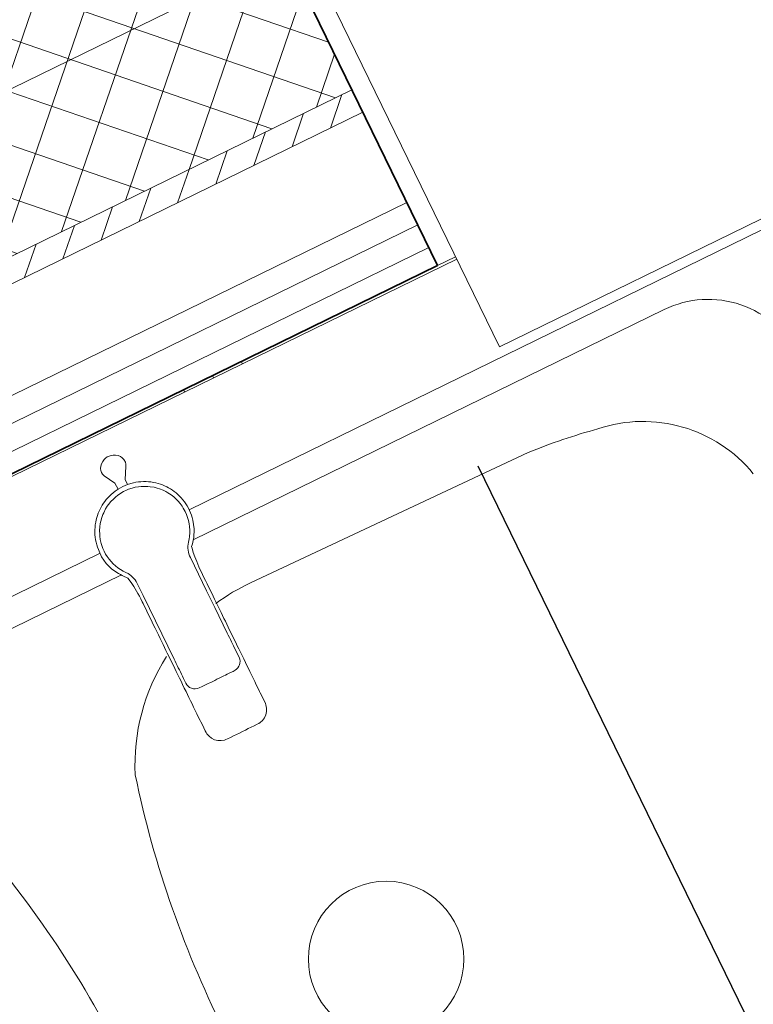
# Model space of a CAD drawing. Extents: x 6414462 to 20492237, y 5756825 to 17376351.
# Tile 37 of 127: x 6497753.689 to 6497754.055, y 5809737.607 to 5809738.097. Entities that reach past the tile are written whole.
import ezdxf

# ---------------------------------------------------------------- set-up
doc = ezdxf.new("R2010")
doc.units = 0
doc.linetypes.add('Kreska', pattern=[0.635, 0.3175, -0.3175])
doc.linetypes.add('Linia siatki', pattern=[2.2225, 1.27, -0.3175, 0.3175, -0.3175])
for name, color, linetype, lineweight in [('A-DETL-GENF', 7, 'Continuous', 5), ('A-GENM', 7, 'Continuous', 5), ('A-GLAZ', 7, 'Continuous', 5), ('A-WALL', 7, 'Continuous', 35), ('A-WALL-PATT', 7, 'Continuous', 35), ('G-ANNO-SYMB', 7, 'Continuous', 5), ('I-FURN', 7, 'Continuous', 5), ('P-SANR-FIXT', 7, 'Continuous', 5), ('S-GRID', 7, 'Continuous', 5)]:
    doc.layers.add(name, color=color, linetype=linetype, lineweight=lineweight)

# ---------------------------------------------------------------- blocks, each defined once
blk = doc.blocks.new('Modele ogólne 2 - Modele ogólne 1-9019300-__-00_00 Przyziemie PB')
at = {"layer": 'A-GENM'}
blk.add_line((63702.137, 66201.462), (63568.637, 66201.462), dxfattribs=at)
blk = doc.blocks.new('MEBLE szafka kuchenna doł - dzwiczki P-9019310-__-00_00 Przyziemie PB')
at = {"layer": 'I-FURN'}
for p, q in [((-29.987, 0.009), (-29.987, 0.139)), ((-28.387, 0.139), (-28.387, 0.009))]:
    blk.add_line(p, q, dxfattribs=at)
blk = doc.blocks.new('MEBLE szafka kuchenna doł - 3 szuflady-9019311-__-00_00 Przyziemie PB')
at = {"layer": 'I-FURN'}
blk.add_line((28.413, 0.009), (28.413, 0.139), dxfattribs=at)
blk = doc.blocks.new('Windows_S9000-Double-Vent-Window-with-Sashbars - O3 Windows_S9000-Double-Vent-Window-with-Sashbars 2-9090604-__-00_00 Przyziemie PB')
at = {"layer": 'A-GLAZ'}
for p, q in [((-69, -2.4), (-69, -23.4)), ((-69, -23.4), (69, -23.4))]:
    blk.add_line(p, q, dxfattribs=at)
blk = doc.blocks.new('Stainless steel double bowl kitchen sink - J - 870510901 - 870510901 Stainless Steel-9242415-__-00_00 Przyziemie PB')
at = {"layer": 'A-GENM'}
for p, q in [((-5.59, 0), (7.461, 0)), ((12.41, 0), (44.2, 0)), ((7.945, -1.434), (0.228, -1.434)), ((38.085, -1.434), (11.931, -1.434)), ((28.856, -4.85), (13.556, -4.615))]:
    blk.add_line(p, q, dxfattribs=at)
blk.add_circle((11.407, -24.434), 3.878, dxfattribs=at)
for centre, radius, start, end in [((38.085, -6.434), 5, 360, 90), ((13.402, -14.634), 10.021, 89.1206, 100.6217), ((26.269, -39.062), 34.31, 79.5365, 85.6768), ((31.562, -12.371), 7.111, 13.2947, 82.421), ((13.402, -14.634), 10.021, 121.3507, 156.7811), ((-54.695, -23.558), 52.117, 359.0368, 14.3011), ((54.695, -23.558), 52.117, 165.6989, 180.9632)]:
    blk.add_arc(centre, radius, start, end, dxfattribs=at)
blk = doc.blocks.new('Sanitary_Taps-Mixers_DURAVIT-AG_A-1-Single-lever-washbasin-mixer A11010 - A_1 Single lever washbasin mixer with pop-up waste - A11010001010-V16-__-00_00 Przyziemie PB')
at = {"layer": 'A-DETL-GENF'}
for p, q in [((-0.451, 3.983), (-0.535, 3.893)), ((-0.347, 4.057), (-0.451, 3.983)), ((-0.244, 4.108), (-0.347, 4.057)), ((-0.143, 4.142), (-0.244, 4.108)), ((-0.041, 4.159), (-0.143, 4.142)), ((0.058, 4.159), (-0.041, 4.159)), ((0.16, 4.142), (0.058, 4.159)), ((0.261, 4.108), (0.16, 4.142)), ((0.364, 4.057), (0.261, 4.108)), ((0.468, 3.983), (0.364, 4.057)), ((0.553, 3.893), (0.468, 3.983)), ((-0.631, 3.687), (-0.641, 3.584)), ((-0.641, 3.584), (-0.631, 3.481)), ((-0.596, 3.792), (-0.631, 3.687)), ((-0.631, 3.481), (-0.596, 3.376)), ((-0.535, 3.893), (-0.596, 3.792)), ((0.613, 3.792), (0.553, 3.893)), ((0.648, 3.687), (0.613, 3.792)), ((0.633, 3.429), (0.656, 3.533)), ((0.656, 3.533), (0.648, 3.687)), ((-0.596, 3.376), (-0.28, 2.81)), ((0.259, 2.759), (0.586, 3.325)), ((0.586, 3.325), (0.633, 3.429)), ((-0.258, 2.475), (-0.446, 2.451)), ((-0.258, 2.475), (-0.446, 2.451)), ((-0.28, 2.81), (-0.258, 2.475)), ((0.001, 2.493), (-0.258, 2.475)), ((0.259, 2.477), (0.001, 2.493)), ((0.259, 2.477), (0.259, 2.759)), ((0.436, 2.453), (0.259, 2.477)), ((0.436, 2.453), (0.259, 2.477)), ((-1.503, 1.983), (-1.591, 1.913)), ((-1.503, 1.983), (-1.591, 1.913)), ((-1.414, 2.048), (-1.503, 1.983)), ((-1.414, 2.048), (-1.503, 1.983)), ((-1.322, 2.109), (-1.414, 2.048)), ((-1.322, 2.109), (-1.414, 2.048)), ((-1.226, 2.167), (-1.322, 2.109)), ((-1.226, 2.167), (-1.322, 2.109)), ((-1.125, 2.221), (-1.226, 2.167)), ((-1.125, 2.221), (-1.226, 2.167)), ((-1.021, 2.271), (-1.125, 2.221)), ((-1.021, 2.271), (-1.125, 2.221)), ((-1.029, 1.999), (-1.12, 1.949)), ((-0.856, 2.079), (-1.029, 1.999)), ((-0.913, 2.317), (-1.021, 2.271)), ((-0.913, 2.317), (-1.021, 2.271)), ((-0.801, 2.359), (-0.913, 2.317)), ((-0.801, 2.359), (-0.913, 2.317)), ((-0.691, 2.14), (-0.856, 2.079)), ((-0.685, 2.395), (-0.801, 2.359)), ((-0.685, 2.395), (-0.801, 2.359)), ((-0.54, 2.183), (-0.691, 2.14)), ((-0.567, 2.426), (-0.685, 2.395)), ((-0.567, 2.426), (-0.685, 2.395)), ((-0.446, 2.451), (-0.567, 2.426)), ((-0.446, 2.451), (-0.567, 2.426)), ((-0.434, 2.207), (-0.54, 2.183)), ((-0.23, 2.238), (-0.434, 2.207)), ((-0.074, 2.249), (-0.23, 2.238)), ((0.083, 2.249), (-0.074, 2.249)), ((0.207, 2.241), (0.083, 2.249)), ((0.395, 2.216), (0.207, 2.241)), ((0.549, 2.183), (0.395, 2.216)), ((0.562, 2.427), (0.436, 2.453)), ((0.562, 2.427), (0.436, 2.453)), ((0.7, 2.14), (0.549, 2.183)), ((0.686, 2.395), (0.562, 2.427)), ((0.686, 2.395), (0.562, 2.427)), ((0.807, 2.356), (0.686, 2.395)), ((0.807, 2.356), (0.686, 2.395)), ((0.833, 2.092), (0.7, 2.14)), ((0.926, 2.312), (0.807, 2.356)), ((0.926, 2.312), (0.807, 2.356)), ((0.991, 2.022), (0.833, 2.092)), ((1.042, 2.262), (0.926, 2.312)), ((1.042, 2.262), (0.926, 2.312)), ((1.13, 1.949), (0.991, 2.022)), ((1.155, 2.206), (1.042, 2.262)), ((1.155, 2.206), (1.042, 2.262)), ((1.263, 2.145), (1.155, 2.206)), ((1.263, 2.145), (1.155, 2.206)), ((1.368, 2.079), (1.263, 2.145)), ((1.368, 2.079), (1.263, 2.145)), ((1.468, 2.009), (1.368, 2.079)), ((1.468, 2.009), (1.368, 2.079)), ((1.564, 1.935), (1.468, 2.009)), ((1.564, 1.935), (1.468, 2.009)), ((-1.993, 1.485), (-2.063, 1.385)), ((-1.993, 1.485), (-2.063, 1.385)), ((-1.918, 1.58), (-1.993, 1.485)), ((-1.918, 1.58), (-1.993, 1.485)), ((-1.841, 1.671), (-1.918, 1.58)), ((-1.841, 1.671), (-1.918, 1.58)), ((-1.76, 1.757), (-1.841, 1.671)), ((-1.76, 1.757), (-1.841, 1.671)), ((-1.677, 1.837), (-1.76, 1.757)), ((-1.677, 1.837), (-1.76, 1.757)), ((-1.614, 1.563), (-1.742, 1.418)), ((-1.591, 1.913), (-1.677, 1.837)), ((-1.591, 1.913), (-1.677, 1.837)), ((-1.501, 1.672), (-1.614, 1.563)), ((-1.423, 1.739), (-1.501, 1.672)), ((-1.253, 1.865), (-1.423, 1.739)), ((-1.12, 1.949), (-1.253, 1.865)), ((1.236, 1.883), (1.13, 1.949)), ((1.39, 1.773), (1.236, 1.883)), ((1.51, 1.672), (1.39, 1.773)), ((1.596, 1.591), (1.51, 1.672)), ((1.654, 1.858), (1.564, 1.935)), ((1.654, 1.858), (1.564, 1.935)), ((1.728, 1.446), (1.596, 1.591)), ((1.74, 1.777), (1.654, 1.858)), ((1.74, 1.777), (1.654, 1.858)), ((1.821, 1.693), (1.74, 1.777)), ((1.821, 1.693), (1.74, 1.777)), ((1.896, 1.608), (1.821, 1.693)), ((1.896, 1.608), (1.821, 1.693)), ((1.966, 1.52), (1.896, 1.608)), ((1.966, 1.52), (1.896, 1.608)), ((2.031, 1.431), (1.966, 1.52)), ((2.031, 1.431), (1.966, 1.52)), ((-2.245, 1.059), (-2.295, 0.943)), ((-2.245, 1.059), (-2.295, 0.943)), ((-2.189, 1.171), (-2.245, 1.059)), ((-2.189, 1.171), (-2.245, 1.059)), ((-2.128, 1.28), (-2.189, 1.171)), ((-2.128, 1.28), (-2.189, 1.171)), ((-2.063, 1.385), (-2.128, 1.28)), ((-2.063, 1.385), (-2.128, 1.28)), ((-1.994, 1.033), (-2.074, 0.861)), ((-1.903, 1.192), (-1.994, 1.033)), ((-1.816, 1.323), (-1.903, 1.192)), ((-1.742, 1.418), (-1.816, 1.323)), ((1.825, 1.323), (1.728, 1.446)), ((1.888, 1.231), (1.825, 1.323)), ((1.991, 1.056), (1.888, 1.231)), ((2.06, 0.915), (1.991, 1.056)), ((2.092, 1.339), (2.031, 1.431)), ((2.092, 1.339), (2.031, 1.431)), ((2.15, 1.243), (2.092, 1.339)), ((2.15, 1.243), (2.092, 1.339)), ((2.204, 1.142), (2.15, 1.243)), ((2.204, 1.142), (2.15, 1.243)), ((2.255, 1.038), (2.204, 1.142)), ((2.255, 1.038), (2.204, 1.142)), ((2.301, 0.929), (2.255, 1.038)), ((2.301, 0.929), (2.255, 1.038)), ((-2.41, 0.578), (-2.436, 0.453)), ((-2.41, 0.578), (-2.436, 0.453)), ((-2.378, 0.702), (-2.41, 0.578)), ((-2.378, 0.702), (-2.41, 0.578)), ((-2.34, 0.824), (-2.378, 0.702)), ((-2.34, 0.824), (-2.378, 0.702)), ((-2.295, 0.943), (-2.34, 0.824)), ((-2.295, 0.943), (-2.34, 0.824)), ((-2.158, 0.619), (-2.208, 0.409)), ((-2.11, 0.77), (-2.158, 0.619)), ((-2.074, 0.861), (-2.11, 0.77)), ((2.097, 0.828), (2.06, 0.915)), ((2.168, 0.62), (2.097, 0.828)), ((2.206, 0.468), (2.168, 0.62)), ((2.342, 0.817), (2.301, 0.929)), ((2.342, 0.817), (2.301, 0.929)), ((2.378, 0.702), (2.342, 0.817)), ((2.378, 0.702), (2.342, 0.817)), ((2.409, 0.584), (2.378, 0.702)), ((2.409, 0.584), (2.378, 0.702)), ((2.434, 0.463), (2.409, 0.584)), ((2.434, 0.463), (2.409, 0.584)), ((-2.468, 0.199), (-2.481, -0.193)), ((-2.468, 0.199), (-2.481, -0.193)), ((-2.456, 0.326), (-2.468, 0.199)), ((-2.456, 0.326), (-2.468, 0.199)), ((-2.436, 0.453), (-2.456, 0.326)), ((-2.436, 0.453), (-2.456, 0.326)), ((-2.24, 0.157), (-2.245, 0)), ((-2.223, 0.313), (-2.24, 0.157)), ((-2.208, 0.409), (-2.223, 0.313)), ((2.233, 0.313), (2.206, 0.468)), ((2.246, 0.202), (2.233, 0.313)), ((2.255, 0), (2.246, 0.202)), ((2.454, 0.34), (2.434, 0.463)), ((2.454, 0.34), (2.434, 0.463)), ((2.467, 0.215), (2.454, 0.34)), ((2.467, 0.215), (2.454, 0.34)), ((2.474, 0.089), (2.467, 0.215)), ((2.474, 0.089), (2.467, 0.215)), ((2.474, -0.038), (2.474, 0.089)), ((2.474, -0.038), (2.474, 0.089)), ((-2.481, -0.193), (-2.421, -0.588)), ((-2.481, -0.193), (-2.421, -0.588)), ((-2.245, 0), (-2.24, -0.154)), ((-2.24, -0.154), (-2.224, -0.308)), ((-2.224, -0.308), (-2.198, -0.46)), ((-2.198, -0.46), (-2.161, -0.61)), ((2.164, -0.634), (2.207, -0.46)), ((2.207, -0.46), (2.232, -0.32)), ((2.232, -0.32), (2.249, -0.154)), ((2.249, -0.154), (2.255, 0)), ((2.41, -0.545), (2.436, -0.42)), ((2.41, -0.545), (2.436, -0.42)), ((2.436, -0.42), (2.456, -0.293)), ((2.436, -0.42), (2.456, -0.293)), ((2.456, -0.293), (2.468, -0.166)), ((2.456, -0.293), (2.468, -0.166)), ((2.468, -0.166), (2.474, -0.038)), ((2.468, -0.166), (2.474, -0.038)), ((-2.421, -0.588), (-2.289, -0.965)), ((-2.421, -0.588), (-2.289, -0.965)), ((-2.289, -0.965), (-2.092, -1.306)), ((-2.289, -0.965), (-2.092, -1.306)), ((-2.161, -0.61), (-2.114, -0.757)), ((-2.114, -0.757), (-2.057, -0.901)), ((-2.057, -0.901), (-1.991, -1.04)), ((2, -1.04), (2.051, -0.935)), ((2.051, -0.935), (2.124, -0.757)), ((2.063, -1.351), (2.278, -0.966)), ((2.063, -1.351), (2.278, -0.966)), ((2.124, -0.757), (2.164, -0.634)), ((2.278, -0.966), (2.41, -0.545)), ((2.278, -0.966), (2.41, -0.545)), ((-2.092, -1.306), (-2.031, -1.397)), ((-2.092, -1.306), (-2.031, -1.397)), ((-2.031, -1.397), (-1.966, -1.487)), ((-2.031, -1.397), (-1.966, -1.487)), ((-1.991, -1.04), (-1.915, -1.174)), ((-1.915, -1.174), (-1.829, -1.303)), ((-1.829, -1.303), (-1.736, -1.426)), ((-1.736, -1.426), (-1.665, -1.523)), ((1.675, -1.522), (1.738, -1.435)), ((1.738, -1.435), (1.839, -1.303)), ((1.839, -1.303), (1.898, -1.216)), ((1.898, -1.216), (2, -1.04)), ((1.918, -1.547), (1.993, -1.451)), ((1.918, -1.547), (1.993, -1.451)), ((1.993, -1.451), (2.063, -1.351)), ((1.993, -1.451), (2.063, -1.351)), ((-1.966, -1.487), (-1.896, -1.574)), ((-1.966, -1.487), (-1.896, -1.574)), ((-1.896, -1.574), (-1.821, -1.66)), ((-1.896, -1.574), (-1.821, -1.66)), ((-1.821, -1.66), (-1.763, -1.719)), ((-1.821, -1.66), (-1.763, -1.719)), ((-1.763, -1.719), (-1.716, -1.998)), ((-1.763, -1.719), (-1.716, -1.998)), ((-1.665, -1.523), (-1.622, -1.592)), ((-1.622, -1.592), (-1.584, -1.663)), ((-1.584, -1.663), (-1.543, -1.758)), ((-1.543, -1.758), (-1.513, -1.851)), ((-1.513, -1.851), (-1.489, -1.956)), ((-1.489, -1.956), (-1.476, -2.049)), ((1.496, -1.968), (1.514, -1.885)), ((1.514, -1.885), (1.543, -1.786)), ((1.543, -1.786), (1.579, -1.695)), ((1.579, -1.695), (1.626, -1.6)), ((1.626, -1.6), (1.675, -1.522)), ((1.725, -1.998), (1.759, -1.789)), ((1.725, -1.998), (1.759, -1.789)), ((1.759, -1.789), (1.775, -1.707)), ((1.759, -1.789), (1.775, -1.707)), ((1.775, -1.707), (1.841, -1.638)), ((1.775, -1.707), (1.841, -1.638)), ((1.841, -1.638), (1.918, -1.547)), ((1.841, -1.638), (1.918, -1.547)), ((-1.716, -1.998), (-1.687, -2.231)), ((-1.716, -1.998), (-1.687, -2.231)), ((-1.687, -2.231), (-1.675, -2.357)), ((-1.687, -2.231), (-1.675, -2.357)), ((-1.675, -2.357), (-1.665, -2.49)), ((-1.675, -2.357), (-1.665, -2.49)), ((-1.476, -2.049), (-1.47, -2.161)), ((-1.47, -2.161), (-1.47, -2.831)), ((1.48, -2.169), (1.484, -2.068)), ((1.48, -3.091), (1.48, -2.169)), ((1.484, -2.068), (1.496, -1.968)), ((1.674, -2.49), (1.684, -2.357)), ((1.674, -2.49), (1.684, -2.357)), ((1.684, -2.357), (1.696, -2.231)), ((1.684, -2.357), (1.696, -2.231)), ((1.696, -2.231), (1.725, -1.998)), ((1.696, -2.231), (1.725, -1.998)), ((-1.665, -2.49), (-1.656, -2.631)), ((-1.665, -2.49), (-1.656, -2.631)), ((-1.656, -2.631), (-1.65, -2.779)), ((-1.656, -2.631), (-1.65, -2.779)), ((-1.65, -2.779), (-1.647, -2.936)), ((-1.65, -2.779), (-1.647, -2.936)), ((-1.647, -2.936), (-1.645, -3.102)), ((-1.647, -2.936), (-1.645, -3.102)), ((-1.47, -2.831), (-1.47, -6.36)), ((1.655, -3.102), (1.656, -2.936)), ((1.655, -3.102), (1.656, -2.936)), ((1.656, -2.936), (1.66, -2.779)), ((1.656, -2.936), (1.66, -2.779)), ((1.66, -2.779), (1.666, -2.631)), ((1.66, -2.779), (1.666, -2.631)), ((1.666, -2.631), (1.674, -2.49)), ((1.666, -2.631), (1.674, -2.49)), ((-1.645, -3.102), (-1.645, -3.185)), ((-1.645, -3.102), (-1.645, -3.185)), ((-1.645, -3.185), (-1.645, -3.358)), ((-1.645, -3.185), (-1.645, -3.358)), ((-1.645, -3.358), (-1.645, -3.53)), ((-1.645, -3.358), (-1.645, -3.53)), ((1.48, -4.013), (1.48, -3.091)), ((1.655, -3.185), (1.655, -3.102)), ((1.655, -3.185), (1.655, -3.102)), ((1.655, -3.358), (1.655, -3.185)), ((1.655, -3.358), (1.655, -3.185)), ((1.655, -3.53), (1.655, -3.358)), ((1.655, -3.53), (1.655, -3.358)), ((-1.645, -3.53), (-1.645, -3.702)), ((-1.645, -3.53), (-1.645, -3.702)), ((-1.645, -3.702), (-1.645, -3.874)), ((-1.645, -3.702), (-1.645, -3.874)), ((-1.645, -3.874), (-1.645, -4.219)), ((-1.645, -3.874), (-1.645, -4.219)), ((1.655, -3.702), (1.655, -3.53)), ((1.655, -3.702), (1.655, -3.53)), ((1.655, -3.874), (1.655, -3.702)), ((1.655, -3.874), (1.655, -3.702)), ((1.655, -4.047), (1.655, -3.874)), ((1.655, -4.047), (1.655, -3.874)), ((-1.645, -4.219), (-1.645, -4.391)), ((-1.645, -4.219), (-1.645, -4.391)), ((-1.645, -4.391), (-1.645, -4.564)), ((-1.645, -4.391), (-1.645, -4.564)), ((1.48, -4.934), (1.48, -4.013)), ((1.655, -4.391), (1.655, -4.047)), ((1.655, -4.391), (1.655, -4.047)), ((1.655, -4.564), (1.655, -4.391)), ((1.655, -4.564), (1.655, -4.391)), ((-1.645, -4.564), (-1.645, -4.75)), ((-1.645, -4.564), (-1.645, -4.75)), ((-1.645, -4.75), (-1.645, -4.937)), ((-1.645, -4.75), (-1.645, -4.937)), ((1.655, -4.75), (1.655, -4.564)), ((1.655, -4.75), (1.655, -4.564)), ((1.655, -4.937), (1.655, -4.75)), ((1.655, -4.937), (1.655, -4.75)), ((-1.645, -4.937), (-1.645, -5.124)), ((-1.645, -4.937), (-1.645, -5.124)), ((-1.645, -5.124), (-1.645, -5.31)), ((-1.645, -5.124), (-1.645, -5.31)), ((-1.645, -5.31), (-1.645, -5.469)), ((-1.645, -5.31), (-1.645, -5.469)), ((1.48, -6.36), (1.48, -4.934)), ((1.655, -5.124), (1.655, -4.937)), ((1.655, -5.124), (1.655, -4.937)), ((1.655, -5.31), (1.655, -5.124)), ((1.655, -5.31), (1.655, -5.124)), ((1.655, -5.469), (1.655, -5.31)), ((1.655, -5.469), (1.655, -5.31)), ((-1.645, -5.469), (-1.645, -5.629)), ((-1.645, -5.469), (-1.645, -5.629)), ((-1.645, -5.629), (-1.645, -5.788)), ((-1.645, -5.629), (-1.645, -5.788)), ((-1.645, -5.788), (-1.645, -5.947)), ((-1.645, -5.788), (-1.645, -5.947)), ((1.655, -5.629), (1.655, -5.469)), ((1.655, -5.629), (1.655, -5.469)), ((1.655, -5.788), (1.655, -5.629)), ((1.655, -5.788), (1.655, -5.629)), ((1.655, -5.947), (1.655, -5.788)), ((1.655, -5.947), (1.655, -5.788)), ((-1.645, -5.947), (-1.645, -6.291)), ((-1.645, -5.947), (-1.645, -6.291)), ((-1.645, -6.291), (-1.645, -6.464)), ((-1.645, -6.291), (-1.645, -6.464)), ((-1.47, -6.36), (-1.47, -6.479)), ((1.48, -6.479), (1.48, -6.36)), ((1.655, -6.119), (1.655, -5.947)), ((1.655, -6.119), (1.655, -5.947)), ((1.655, -6.464), (1.655, -6.119)), ((1.655, -6.464), (1.655, -6.119)), ((-1.645, -6.464), (-1.645, -6.636)), ((-1.645, -6.464), (-1.645, -6.636)), ((-1.645, -6.636), (-1.645, -6.801)), ((-1.645, -6.636), (-1.645, -6.801)), ((-1.645, -6.801), (-1.645, -6.967)), ((-1.645, -6.801), (-1.645, -6.967)), ((-1.47, -6.479), (-1.47, -6.598)), ((-1.47, -6.598), (-1.47, -6.717)), ((-1.47, -6.717), (-1.47, -6.836)), ((-1.47, -6.836), (-1.47, -6.955)), ((1.48, -6.598), (1.48, -6.479)), ((1.48, -6.717), (1.48, -6.598)), ((1.48, -6.836), (1.48, -6.717)), ((1.48, -6.955), (1.48, -6.836)), ((1.655, -6.636), (1.655, -6.464)), ((1.655, -6.636), (1.655, -6.464)), ((1.655, -6.801), (1.655, -6.636)), ((1.655, -6.801), (1.655, -6.636)), ((1.655, -6.967), (1.655, -6.801)), ((1.655, -6.967), (1.655, -6.801)), ((-1.645, -6.967), (-1.645, -7.146)), ((-1.645, -6.967), (-1.645, -7.146)), ((-1.645, -7.146), (-1.645, -7.325)), ((-1.645, -7.146), (-1.645, -7.325)), ((-1.645, -7.325), (-1.645, -7.504)), ((-1.645, -7.325), (-1.645, -7.504)), ((-1.47, -6.955), (-1.47, -7.073)), ((-1.47, -7.073), (-1.47, -7.192)), ((-1.47, -7.192), (-1.47, -7.31)), ((-1.47, -7.31), (-1.47, -7.428)), ((1.48, -7.073), (1.48, -6.955)), ((1.48, -7.192), (1.48, -7.073)), ((1.48, -7.7), (1.48, -7.192)), ((1.655, -7.146), (1.655, -6.967)), ((1.655, -7.146), (1.655, -6.967)), ((1.655, -7.325), (1.655, -7.146)), ((1.655, -7.325), (1.655, -7.146)), ((1.655, -7.504), (1.655, -7.325)), ((1.655, -7.504), (1.655, -7.325)), ((-1.645, -7.504), (-1.645, -7.684)), ((-1.645, -7.504), (-1.645, -7.684)), ((-1.645, -7.684), (-1.645, -7.878)), ((-1.645, -7.684), (-1.645, -7.878)), ((-1.47, -7.428), (-1.47, -7.545)), ((-1.47, -7.545), (-1.47, -7.7)), ((-1.47, -7.7), (-1.462, -7.789)), ((-1.462, -7.789), (-1.434, -7.887)), ((1.442, -7.891), (1.47, -7.798)), ((1.47, -7.798), (1.48, -7.7)), ((1.655, -7.684), (1.655, -7.504)), ((1.655, -7.684), (1.655, -7.504)), ((1.655, -7.878), (1.655, -7.684)), ((1.655, -7.878), (1.655, -7.684)), ((-1.645, -7.878), (-1.645, -8.072)), ((-1.645, -7.878), (-1.645, -8.072)), ((-1.645, -8.072), (-1.645, -8.237)), ((-1.645, -8.072), (-1.645, -8.237)), ((-1.645, -8.237), (-1.645, -8.403)), ((-1.645, -8.237), (-1.645, -8.403)), ((-1.434, -7.887), (-1.395, -7.963)), ((-1.395, -7.963), (-1.331, -8.045)), ((-1.331, -8.045), (-1.25, -8.114)), ((-1.25, -8.114), (-1.178, -8.155)), ((-1.178, -8.155), (-1.068, -8.19)), ((-1.068, -8.19), (-0.97, -8.2)), ((-0.97, -8.2), (-0.809, -8.2)), ((-0.809, -8.2), (-0.7, -8.2)), ((-0.7, -8.2), (-0.558, -8.2)), ((-0.558, -8.2), (-0.471, -8.2)), ((-0.471, -8.2), (-0.382, -8.2)), ((-0.382, -8.2), (-0.265, -8.2)), ((-0.265, -8.2), (-0.114, -8.2)), ((-0.114, -8.2), (0.005, -8.2)), ((0.005, -8.2), (0.128, -8.2)), ((0.128, -8.2), (0.251, -8.2)), ((0.251, -8.2), (0.398, -8.2)), ((0.398, -8.2), (0.491, -8.2)), ((0.491, -8.2), (0.585, -8.2)), ((0.585, -8.2), (0.764, -8.2)), ((0.764, -8.2), (0.907, -8.2)), ((0.907, -8.2), (1.026, -8.198)), ((1.026, -8.198), (1.11, -8.182)), ((1.11, -8.182), (1.201, -8.148)), ((1.201, -8.148), (1.276, -8.102)), ((1.276, -8.102), (1.34, -8.047)), ((1.34, -8.047), (1.391, -7.984)), ((1.391, -7.984), (1.442, -7.891)), ((1.655, -8.072), (1.655, -7.878)), ((1.655, -8.072), (1.655, -7.878)), ((1.655, -8.237), (1.655, -8.072)), ((1.655, -8.237), (1.655, -8.072)), ((1.655, -8.403), (1.655, -8.237)), ((1.655, -8.403), (1.655, -8.237)), ((-1.645, -8.403), (-1.645, -8.582)), ((-1.645, -8.403), (-1.645, -8.582)), ((-1.645, -8.582), (-1.645, -8.761)), ((-1.645, -8.582), (-1.645, -8.761)), ((-1.645, -8.761), (-1.645, -8.94)), ((-1.645, -8.761), (-1.645, -8.94)), ((1.655, -8.582), (1.655, -8.403)), ((1.655, -8.582), (1.655, -8.403)), ((1.655, -8.761), (1.655, -8.582)), ((1.655, -8.761), (1.655, -8.582)), ((1.655, -8.94), (1.655, -8.761)), ((1.655, -8.94), (1.655, -8.761)), ((-1.645, -8.94), (-1.645, -9.12)), ((-1.645, -8.94), (-1.645, -9.12)), ((-1.645, -9.12), (-1.645, -9.306)), ((-1.645, -9.12), (-1.645, -9.306)), ((-1.645, -9.306), (-1.645, -9.508)), ((-1.645, -9.306), (-1.645, -9.508)), ((1.655, -9.12), (1.655, -8.94)), ((1.655, -9.12), (1.655, -8.94)), ((1.655, -9.306), (1.655, -9.12)), ((1.655, -9.306), (1.655, -9.12)), ((1.655, -9.508), (1.655, -9.306)), ((1.655, -9.508), (1.655, -9.306)), ((-1.645, -9.508), (-1.645, -9.68)), ((-1.645, -9.508), (-1.645, -9.68)), ((-1.645, -9.68), (-1.645, -9.762)), ((-1.645, -9.68), (-1.645, -9.762)), ((-1.645, -9.762), (-1.645, -9.928)), ((-1.645, -9.762), (-1.645, -9.928)), ((1.655, -9.68), (1.655, -9.508)), ((1.655, -9.68), (1.655, -9.508)), ((1.655, -9.762), (1.655, -9.68)), ((1.655, -9.762), (1.655, -9.68)), ((1.655, -9.928), (1.655, -9.762)), ((1.655, -9.928), (1.655, -9.762)), ((-1.645, -9.928), (-1.645, -10.093)), ((-1.645, -9.928), (-1.645, -10.093)), ((-1.645, -10.093), (-1.645, -10.258)), ((-1.645, -10.093), (-1.645, -10.258)), ((-1.645, -10.258), (-1.644, -10.341)), ((-1.645, -10.258), (-1.644, -10.341)), ((1.654, -10.341), (1.655, -10.258)), ((1.654, -10.341), (1.655, -10.258)), ((1.655, -10.093), (1.655, -9.928)), ((1.655, -10.093), (1.655, -9.928)), ((1.655, -10.258), (1.655, -10.093)), ((1.655, -10.258), (1.655, -10.093)), ((-1.644, -10.341), (-1.636, -10.423)), ((-1.644, -10.341), (-1.636, -10.423)), ((-1.636, -10.423), (-1.594, -10.583)), ((-1.636, -10.423), (-1.594, -10.583)), ((-1.594, -10.583), (-1.52, -10.73)), ((-1.594, -10.583), (-1.52, -10.73)), ((-1.52, -10.73), (-1.417, -10.859)), ((-1.52, -10.73), (-1.417, -10.859)), ((1.427, -10.859), (1.529, -10.73)), ((1.427, -10.859), (1.529, -10.73)), ((1.529, -10.73), (1.603, -10.583)), ((1.529, -10.73), (1.603, -10.583)), ((1.603, -10.583), (1.645, -10.423)), ((1.603, -10.583), (1.645, -10.423)), ((1.645, -10.423), (1.654, -10.341)), ((1.645, -10.423), (1.654, -10.341)), ((-1.417, -10.859), (-1.29, -10.965)), ((-1.417, -10.859), (-1.29, -10.965)), ((-1.29, -10.965), (-1.145, -11.042)), ((-1.29, -10.965), (-1.145, -11.042)), ((-1.145, -11.042), (-0.986, -11.088)), ((-1.145, -11.042), (-0.986, -11.088)), ((-0.986, -11.088), (-0.904, -11.098)), ((-0.986, -11.088), (-0.904, -11.098)), ((-0.904, -11.098), (-0.822, -11.1)), ((-0.904, -11.098), (-0.822, -11.1)), ((-0.822, -11.1), (-0.656, -11.1)), ((-0.822, -11.1), (-0.656, -11.1)), ((-0.656, -11.1), (-0.491, -11.1)), ((-0.656, -11.1), (-0.491, -11.1)), ((-0.491, -11.1), (-0.326, -11.1)), ((-0.491, -11.1), (-0.326, -11.1)), ((-0.326, -11.1), (-0.161, -11.1)), ((-0.326, -11.1), (-0.161, -11.1)), ((-0.161, -11.1), (0.005, -11.1)), ((-0.161, -11.1), (0.005, -11.1)), ((0.005, -11.1), (0.17, -11.1)), ((0.005, -11.1), (0.17, -11.1)), ((0.17, -11.1), (0.335, -11.1)), ((0.17, -11.1), (0.335, -11.1)), ((0.335, -11.1), (0.501, -11.1)), ((0.335, -11.1), (0.501, -11.1)), ((0.501, -11.1), (0.666, -11.1)), ((0.501, -11.1), (0.666, -11.1)), ((0.666, -11.1), (0.831, -11.1)), ((0.666, -11.1), (0.831, -11.1)), ((0.831, -11.1), (0.914, -11.098)), ((0.831, -11.1), (0.914, -11.098)), ((0.914, -11.098), (0.996, -11.088)), ((0.914, -11.098), (0.996, -11.088)), ((0.996, -11.088), (1.154, -11.042)), ((0.996, -11.088), (1.154, -11.042)), ((1.154, -11.042), (1.3, -10.965)), ((1.154, -11.042), (1.3, -10.965)), ((1.3, -10.965), (1.427, -10.859)), ((1.3, -10.965), (1.427, -10.859))]:
    blk.add_line(p, q, dxfattribs=at)

msp = doc.modelspace()

# ---------------------------------------------------------------- hatches: boundary and pattern name
at = {"layer": 'A-WALL-PATT', "lineweight": 5}
h = msp.add_hatch(dxfattribs=at)
h.set_pattern_fill('FP_9', color=256, scale=0.01, angle=26.0324, style=0, pattern_type=2)
h.set_pattern_definition([(71.0323616, (6497475.582077, 5808865.157373), (-0.0236425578, 0.0081258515), []), (161.0323616, (6497475.582077, 5808865.157373), (-0.0081258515, -0.0236425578), [])])
h.paths.add_polyline_path([(6497752.58749, 5809737.4437), (6497753.85444, 5809738.06252), (6497753.81648, 5809738.14025), (6497753.80929, 5809738.13674), (6497753.78142, 5809738.19379), (6497752.51043, 5809737.573), (6497752.57626, 5809737.43822), (6497752.58088, 5809737.44047)])
h.paths.add_polyline_path([(6497755.11241, 5809738.67695), (6497756.51504, 5809739.36204), (6497756.47707, 5809739.43977), (6497756.46988, 5809739.43626), (6497756.44202, 5809739.49331), (6497755.05376, 5809738.81525), (6497755.08163, 5809738.75819), (6497755.07459, 5809738.75438), (6497755.09957, 5809738.70323)])
h.paths.add_polyline_path([(6497762.18981, 5809742.13378), (6497762.32459, 5809742.19961), (6497762.25876, 5809742.33439), (6497760.85298, 5809741.64777), (6497760.88085, 5809741.59071), (6497760.87366, 5809741.5872), (6497760.91162, 5809741.50948), (6497761.93632, 5809742.00997)])
h.paths.add_polyline_path([(6497758.94896, 5809740.55085), (6497759.65366, 5809740.89505), (6497759.6157, 5809740.97277), (6497759.60851, 5809740.96926), (6497759.58064, 5809741.02632), (6497758.19957, 5809740.35176), (6497758.22744, 5809740.2947), (6497758.22025, 5809740.29119), (6497758.25822, 5809740.21347), (6497758.5222, 5809740.3424)])
h = msp.add_hatch(dxfattribs=at)
h.set_pattern_fill('FP_8', color=256, scale=0.01, angle=26.0324, style=0, pattern_type=2)
h.set_pattern_definition([(71.0323616, (6497475.582077, 5808865.157373), (-0.01418553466, 0.00487551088), [])])
h.paths.add_polyline_path([(6497753.83326, 5809738.03827), (6497753.85993, 5809738.05129), (6497753.85444, 5809738.06252), (6497752.58749, 5809737.4437), (6497752.59298, 5809737.43247), (6497752.97973, 5809737.62137)])
h.paths.add_polyline_path([(6497760.9243, 5809741.50175), (6497762.19529, 5809742.12255), (6497762.18981, 5809742.13378), (6497760.91162, 5809741.50948), (6497760.91711, 5809741.49824)])
h.paths.add_polyline_path([(6497759.65196, 5809740.8803), (6497759.65914, 5809740.88381), (6497759.65366, 5809740.89505), (6497758.25822, 5809740.21347), (6497758.2637, 5809740.20223), (6497758.95445, 5809740.53962)])
h.paths.add_polyline_path([(6497755.11789, 5809738.66572), (6497756.52052, 5809739.35081), (6497756.51504, 5809739.36204), (6497755.11241, 5809738.67695)])

# ---------------------------------------------------------------- linework, layer by layer
at = {"layer": 'A-WALL'}
for p, q in [((6497753.89723, 5809737.97491, 0.1), (6497753.73572, 5809738.30558, 0.1)), ((6497752.70666, 5809737.3934, 0.1), (6497753.89723, 5809737.97491, 0.1))]:
    msp.add_line(p, q, dxfattribs=at)
at = {"layer": 'A-WALL', "lineweight": 5}
for p, q in [((6497753.85444, 5809738.06252, 0.1), (6497752.57626, 5809737.43822, 0.1)), ((6497753.85993, 5809738.05129, 0.1), (6497752.59298, 5809737.43247, 0.1)), ((6497753.88187, 5809738.00636, 0.1), (6497752.65985, 5809737.40949, 0.1)), ((6497753.88736, 5809737.99513, 0.1), (6497752.6878, 5809737.40923, 0.1)), ((6497753.89284, 5809737.9839, 0.1), (6497752.69328, 5809737.398, 0.1)), ((6497753.90622, 5809737.9793, 0.1), (6497753.89723, 5809737.97491, 0.1))]:
    msp.add_line(p, q, dxfattribs=at)
at = {"layer": 'G-ANNO-SYMB', "linetype": 'Kreska', "lineweight": 25}
msp.add_line((6497757.67969, 5809730.17215, 0.1), (6497753.40162, 5809738.93094, 0.1), dxfattribs=at)
at = {"layer": 'S-GRID', "linetype": 'Linia siatki'}
msp.add_line((6497750.98002, 5809736.74203, 0.1), (6497763.63233, 5809742.92182, 0.1), dxfattribs=at)

# ---------------------------------------------------------------- block references
at = {"layer": 'A-GENM', "xscale": 0.01, "yscale": 0.01, "zscale": 0.01, "rotation": 26.03236155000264}
msp.add_blockref('Modele ogólne 2 - Modele ogólne 1-9019300-__-00_00 Przyziemie PB', (6497472.05773, 5808863.55221, 0.1), dxfattribs=at)
at = {"layer": 'A-GLAZ', "xscale": 0.01, "yscale": 0.01, "zscale": 0.01, "rotation": 26.03236155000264}
msp.add_blockref('Windows_S9000-Double-Vent-Window-with-Sashbars - O3 Windows_S9000-Double-Vent-Window-with-Sashbars 2-9090604-__-00_00 Przyziemie PB', (6497754.44546, 5809738.44746, 0.1), dxfattribs=at)
at = {"layer": 'I-FURN', "xscale": 0.01, "yscale": 0.01, "zscale": 0.01, "rotation": 206.0323615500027}
for name, p in [('MEBLE szafka kuchenna doł - 3 szuflady-9019311-__-00_00 Przyziemie PB', (6497754.05456, 5809738.05186, 0.1)), ('MEBLE szafka kuchenna doł - dzwiczki P-9019310-__-00_00 Przyziemie PB', (6497753.51543, 5809737.78853, 0.1))]:
    msp.add_blockref(name, p, dxfattribs=at)
at = {"layer": 'P-SANR-FIXT', "xscale": 0.01, "yscale": 0.01, "zscale": 0.01, "rotation": 26.03236155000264}
for name, p in [('Stainless steel double bowl kitchen sink - J - 870510901 - 870510901 Stainless Steel-9242415-__-00_00 Przyziemie PB', (6497753.66182, 5809737.79872, 0.1)), ('Sanitary_Taps-Mixers_DURAVIT-AG_A-1-Single-lever-washbasin-mixer A11010 - A_1 Single lever washbasin mixer with pop-up waste - A11010001010-V16-__-00_00 Przyziemie PB', (6497753.75109, 5809737.84233, 0.1))]:
    msp.add_blockref(name, p, dxfattribs=at)

doc.saveas('drawing.dxf')
